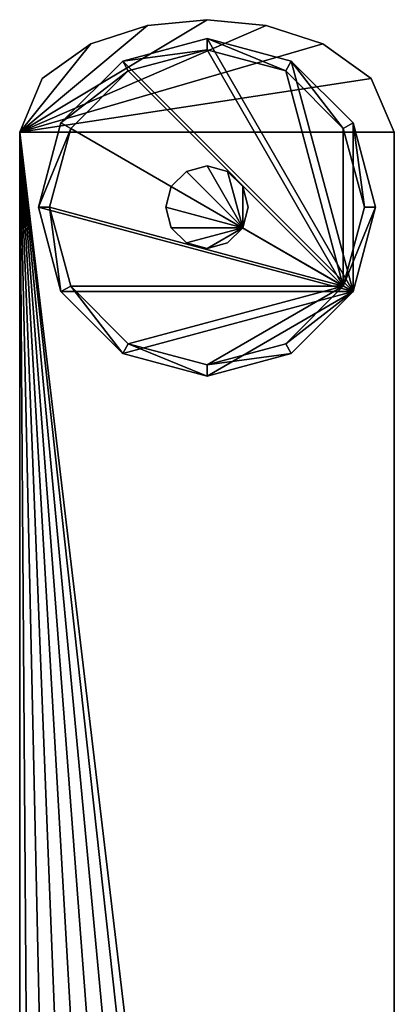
# Model space of a CAD drawing. Header units: inches. Extents: x -403 to 403, y -225 to 225.
# Tile 88 of 256: x -398 to -348, y 94 to 225. Entities that reach past the tile are written whole.
import ezdxf

# ---------------------------------------------------------------- set-up
doc = ezdxf.new("R2010")
doc.units = ezdxf.units.IN
doc.header["$MEASUREMENT"] = 0
doc.layers.add('met_1', color=251, linetype='Continuous')

msp = doc.modelspace()

# ---------------------------------------------------------------- meshes
at = {"layer": 'met_1'}
mesh = msp.add_polyface(dxfattribs=at)
corners = [(-398, 210, 30), (-348, 210, 30), (-351.07, 217.17, 30), (-357.53, 221.76, 30), (-365.1, 224.22, 30), (-373, 225, 30), (-380.95, 224.23, 30), (-388.52, 221.78, 30), (-394.98, 217.18, 30), (-398, 210, 22), (-394.98, 217.18, 22), (-388.52, 221.78, 22), (-380.95, 224.23, 22), (-373, 225, 22), (-365.1, 224.22, 22), (-357.53, 221.76, 22), (-351.07, 217.17, 22), (-348, 210, 22), (-353.51, 188.75, 8), (-353.51, 211.25, 8), (-361.75, 219.49, 8), (-373, 222.5, 8), (-384.25, 219.49, 8), (-392.49, 211.25, 8), (-354.81, 189.5), (-391.19, 210.5), (-383.5, 218.19), (-373, 221), (-362.5, 218.19), (-354.81, 210.5), (-394, 200), (-395.5, 200, 8), (-352, 200), (-350.5, 200, 8), (-377.76, 202.75, 8), (-378.5, 200, 8), (-378.5, 200, 22), (-377.76, 202.75, 22), (-375.75, 204.76, 8), (-375.75, 204.76, 22), (-373, 205.5, 8), (-373, 205.5, 22), (-370.25, 204.76, 8), (-370.25, 204.76, 22), (-368.24, 202.75, 8), (-368.24, 202.75, 22), (-367.5, 200, 8)]
mesh.append_faces([[corners[k] for k in face] for face in [(0, 1, 2, 0), (0, 2, 3, 0), (0, 3, 4, 0), (0, 4, 5, 0), (0, 5, 6, 0), (0, 6, 7, 0), (9, 11, 12, 9), (9, 12, 13, 9), (9, 13, 14, 9), (9, 14, 15, 9), (9, 15, 16, 9), (9, 16, 17, 9), (18, 19, 20, 18), (18, 20, 21, 18), (18, 21, 22, 18), (18, 22, 23, 18), (24, 25, 26, 24), (24, 26, 27, 24), (24, 27, 28, 24), (24, 28, 29, 24)]], dxfattribs={"vtx0": -1, "vtx2": -1, "vtx3": -1})
mesh.append_faces([[corners[k] for k in face] for face in [(0, 7, 8, 0), (10, 0, 8, 10), (11, 8, 7, 11), (12, 7, 6, 12), (13, 6, 5, 13), (14, 5, 4, 14), (15, 4, 3, 15), (16, 3, 2, 16), (17, 2, 1, 17), (25, 31, 23, 25), (26, 23, 22, 26), (27, 22, 21, 27), (28, 21, 20, 28), (29, 20, 19, 29), (32, 19, 33, 32), (34, 36, 37, 34), (38, 37, 39, 38), (40, 39, 41, 40), (42, 41, 43, 42), (44, 43, 45, 44)]], dxfattribs={"vtx0": -1, "vtx3": -1})
mesh.append_faces([[corners[k] for k in face] for face in [(9, 10, 11, 9), (10, 9, 0, 10), (11, 10, 8, 11), (12, 11, 7, 12), (13, 12, 6, 13), (14, 13, 5, 14), (15, 14, 4, 15), (16, 15, 3, 16), (17, 16, 2, 17), (25, 30, 31, 25), (26, 25, 23, 26), (27, 26, 22, 27), (28, 27, 21, 28), (29, 28, 20, 29), (32, 29, 19, 32), (34, 35, 36, 34), (38, 34, 37, 38), (40, 38, 39, 40), (42, 40, 41, 42), (44, 42, 43, 44), (46, 44, 45, 46)]], dxfattribs={"vtx2": -1, "vtx3": -1})
mesh = msp.add_polyface(dxfattribs=at)
corners = [(-398, 210, 30), (-348, -210, 30), (-348, 210, 30), (-398, 210, 22), (-348, 210, 22), (-348, -210, 22), (-398, -210, 22), (-398, -210, 30), (-353.51, 188.75, 8), (-350.5, 200, 8), (-353.51, 211.25, 8), (-392.49, 211.25, 8), (-395.5, 200, 8), (-392.49, 188.75, 8), (-384.25, 180.51, 8), (-373, 177.5, 8), (-361.75, 180.51, 8), (-354.81, 189.5), (-362.5, 181.81), (-373, 179), (-383.5, 181.81), (-391.19, 189.5), (-394, 200), (-391.19, 210.5), (-354.81, 210.5), (-352, 200), (-370.25, 195.24, 8), (-368.24, 197.25, 8), (-368.24, 197.25, 22), (-370.25, 195.24, 22), (-373, 194.5, 8), (-373, 194.5, 22), (-375.75, 195.24, 8), (-375.75, 195.24, 22), (-377.76, 197.25, 8), (-377.76, 197.25, 22), (-378.5, 200, 8), (-378.5, 200, 22), (-367.5, 200, 8), (-368.24, 202.75, 22), (-367.5, 200, 22), (-370.25, 204.76, 22), (-373, 205.5, 22), (-375.75, 204.76, 22), (-377.76, 202.75, 22), (-377.76, 202.75, 8), (-375.75, 204.76, 8), (-373, 205.5, 8), (-370.25, 204.76, 8), (-368.24, 202.75, 8)]
mesh.append_faces([[corners[k] for k in face] for face in [(0, 1, 2, 0), (3, 4, 5, 3), (8, 11, 12, 8), (8, 12, 13, 8), (8, 13, 14, 8), (8, 14, 15, 8), (17, 19, 20, 17), (17, 20, 21, 17), (17, 21, 22, 17), (17, 22, 23, 17), (28, 39, 41, 28), (28, 41, 42, 28), (28, 42, 43, 28), (28, 43, 44, 28), (28, 44, 37, 28), (28, 37, 35, 28), (28, 35, 33, 28), (28, 33, 31, 28), (27, 30, 32, 27), (27, 32, 34, 27), (27, 34, 36, 27), (27, 36, 45, 27), (27, 45, 46, 27), (27, 46, 47, 27), (27, 47, 48, 27), (27, 48, 49, 27)]], dxfattribs={"vtx0": -1, "vtx2": -1, "vtx3": -1})
mesh.append_faces([[corners[k] for k in face] for face in [(3, 7, 0, 3), (8, 15, 16, 8), (17, 24, 25, 17), (18, 8, 16, 18), (19, 16, 15, 19), (20, 15, 14, 20), (21, 14, 13, 21), (22, 13, 12, 22), (17, 9, 8, 17), (26, 28, 29, 26), (30, 29, 31, 30), (32, 31, 33, 32), (34, 33, 35, 34), (36, 35, 37, 36), (38, 39, 40, 38), (27, 40, 28, 27), (28, 31, 29, 28), (27, 49, 38, 27)]], dxfattribs={"vtx0": -1, "vtx3": -1})
mesh.append_faces([[corners[k] for k in face] for face in [(3, 6, 7, 3), (8, 9, 10, 8), (17, 18, 19, 17), (18, 17, 8, 18), (19, 18, 16, 19), (20, 19, 15, 20), (21, 20, 14, 21), (22, 21, 13, 22), (17, 25, 9, 17), (26, 27, 28, 26), (30, 26, 29, 30), (32, 30, 31, 32), (34, 32, 33, 34), (36, 34, 35, 36), (27, 38, 40, 27), (28, 40, 39, 28), (27, 26, 30, 27)]], dxfattribs={"vtx2": -1, "vtx3": -1})
mesh = msp.add_polyface(dxfattribs=at)
corners = [(-398, 210, 30), (-398, -210, 30), (-394.93, -217.17, 30), (-388.47, -221.76, 30), (-380.9, -224.22, 30), (-373, -225, 30), (-365.05, -224.23, 30), (-357.48, -221.78, 30), (-351.02, -217.18, 30), (-348, -210, 30), (-398, 210, 22), (-348, -210, 22), (-351.02, -217.18, 22), (-357.48, -221.78, 22), (-365.05, -224.23, 22), (-373, -225, 22), (-380.9, -224.22, 22), (-388.47, -221.76, 22), (-394.93, -217.17, 22), (-398, -210, 22), (-348, 210, 22), (-348, 210, 30), (-353.51, -188.75, 8), (-361.75, -180.51, 8), (-373, -177.5, 8), (-384.25, -180.51, 8), (-392.49, -188.75, 8), (-395.5, -200, 8), (-392.49, -211.25, 8), (-353.51, -211.25, 8), (-350.5, -200, 8), (-354.81, -189.5), (-352, -200), (-354.81, -210.5), (-391.19, -210.5), (-394, -200), (-391.19, -189.5), (-383.5, -181.81), (-373, -179), (-362.5, -181.81), (-370.25, -195.24, 8), (-370.25, -195.24, 22), (-368.24, -197.25, 22), (-368.24, -197.25, 8), (-373, -194.5, 8), (-373, -194.5, 22), (-375.75, -195.24, 8), (-375.75, -195.24, 22), (-377.76, -197.25, 8), (-377.76, -197.25, 22), (-378.5, -200, 8), (-367.5, -200, 22), (-367.5, -200, 8), (-378.5, -200, 22)]
mesh.append_faces([[corners[k] for k in face] for face in [(0, 2, 3, 0), (0, 3, 4, 0), (0, 4, 5, 0), (0, 5, 6, 0), (0, 6, 7, 0), (0, 7, 8, 0), (0, 8, 9, 0), (10, 11, 12, 10), (10, 12, 13, 10), (10, 13, 14, 10), (10, 14, 15, 10), (10, 15, 16, 10), (10, 16, 17, 10), (10, 17, 18, 10), (22, 24, 25, 22), (22, 25, 26, 22), (22, 26, 27, 22), (22, 27, 28, 22), (31, 34, 35, 31), (31, 35, 36, 31), (31, 36, 37, 31), (31, 37, 38, 31), (42, 45, 47, 42), (42, 47, 49, 42), (42, 49, 53, 42), (43, 50, 48, 43), (43, 48, 46, 43), (43, 46, 44, 43)]], dxfattribs={"vtx0": -1, "vtx2": -1, "vtx3": -1})
mesh.append_faces([[corners[k] for k in face] for face in [(10, 18, 19, 10), (11, 21, 9, 11), (22, 29, 30, 22), (31, 38, 39, 31), (39, 22, 31, 39), (38, 23, 39, 38), (37, 24, 38, 37), (36, 25, 37, 36), (35, 26, 36, 35), (31, 30, 32, 31), (40, 42, 43, 40), (44, 41, 40, 44), (46, 45, 44, 46), (48, 47, 46, 48), (50, 49, 48, 50), (43, 51, 52, 43), (43, 44, 40, 43)]], dxfattribs={"vtx0": -1, "vtx3": -1})
mesh.append_faces([[corners[k] for k in face] for face in [(0, 1, 2, 0), (11, 20, 21, 11), (22, 23, 24, 22), (31, 32, 33, 31), (39, 23, 22, 39), (38, 24, 23, 38), (37, 25, 24, 37), (36, 26, 25, 36), (35, 27, 26, 35), (31, 22, 30, 31), (40, 41, 42, 40), (44, 45, 41, 44), (46, 47, 45, 46), (48, 49, 47, 48), (43, 42, 51, 43), (42, 41, 45, 42)]], dxfattribs={"vtx2": -1, "vtx3": -1})

doc.saveas('drawing.dxf')
